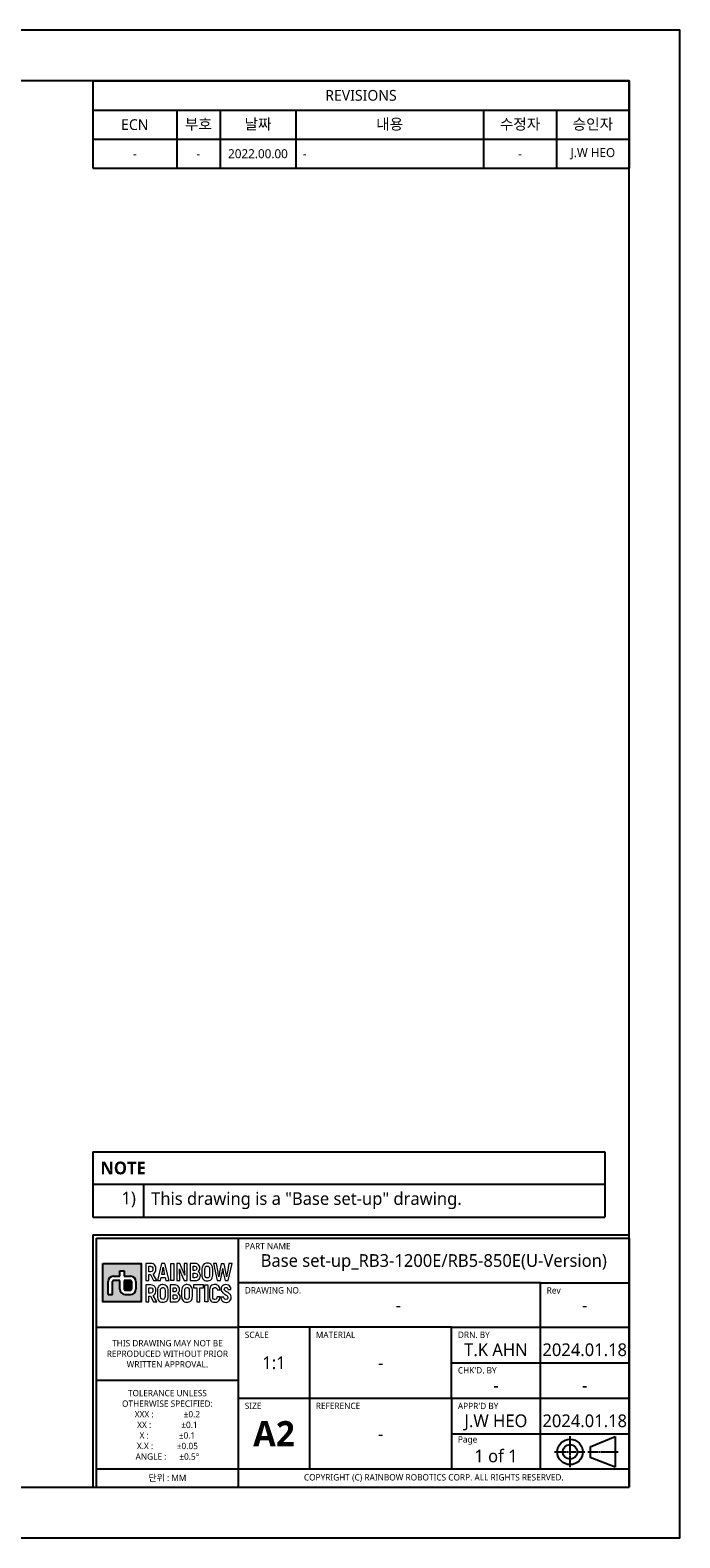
# Model space of a CAD drawing. Header units: millimetres. Extents: x 0 to 4378, y 0 to 2376.
# Tile 207 of 256: x 4197 to 4378, y 0 to 420. Entities that reach past the tile are written whole.
import ezdxf
from ezdxf.enums import TextEntityAlignment as Align

# ---------------------------------------------------------------- set-up
doc = ezdxf.new("R2010")
doc.units = ezdxf.units.MM
doc.header["$LTSCALE"] = 0.2
doc.linetypes.add('CENTER2', pattern=[1.125, 0.75, -0.125, 0.125, -0.125])
for name, color, linetype in [('02_Center Line', 1, 'CENTER2'), ('05_Section Line', 3, 'Continuous'), ('09_Table Line', 2, 'Continuous'), ('10_Drawing Template', 2, 'Continuous')]:
    doc.layers.add(name, color=color, linetype=linetype)
doc.layers.add('14_Mark', color=7, linetype='Continuous', true_color=0xe03c31)
doc.styles.add('Rainbow-2.5 Style', font='malgunsl.ttf')
doc.styles.add('Rainbow-4.0 Style', font='malgunsl.ttf')

# ---------------------------------------------------------------- blocks, each defined once
blk = doc.blocks.new('*T125')
at = {"color": 2, "transparency": 16777216}
for p, q in [((0, 0), (149.49, 0)), ((0, 0), (0, -24.36)), ((149.49, 0), (149.49, -24.36)), ((0, -8.16), (149.49, -8.16)), ((23.4, -8.16), (23.4, -24.36)), ((35.49, -8.16), (35.49, -24.36)), ((56.58, -8.16), (56.58, -24.36)), ((108.89, -8.16), (108.89, -24.36)), ((129.28, -8.16), (129.28, -24.36)), ((0, -16.31), (149.49, -16.31)), ((0, -24.36), (149.49, -24.36))]:
    blk.add_line(p, q, dxfattribs=at)
at = {"transparency": 16777216, "insert": (74.75, -4.08), "char_height": 3, "width": 145.6261, "attachment_point": 5, "style": 'Rainbow-2.5 Style'}
blk.add_mtext('REVISIONS', dxfattribs=at)
at = {"color": 7, "transparency": 16777216, "char_height": 3, "attachment_point": 5, "style": 'Rainbow-2.5 Style'}
for s, insert, width in [('ECN', (11.7, -12.24), 19.5319), ('부호', (29.44, -12.24), 8.2308), ('날짜', (46.04, -12.24), 17.2279), ('내용', (82.74, -12.24), 48.4448), ('수정자', (119.09, -12.24), 16.5265), ('승인자', (139.39, -12.24), 16.3446)]:
    blk.add_mtext(s, dxfattribs=dict(at, insert=insert, width=width))
at = {"color": 4, "transparency": 16777216, "char_height": 2.5, "style": 'Rainbow-2.5 Style'}
for s, insert, width, attachment_point in [('-', (11.7, -20.34), 19.5319, 5), ('-', (29.44, -20.34), 8.2308, 5), ('2022.00.00', (46.04, -20.34), 17.2279, 5), ('-', (58.51, -20.34), 48.4448, 4), ('-', (119.09, -20.34), 16.5265, 5), ('J.W HEO', (139.39, -20.34), 16.3446, 5)]:
    blk.add_mtext(s, dxfattribs=dict(at, insert=insert, width=width, attachment_point=attachment_point))
blk = doc.blocks.new('A$C5c51ae111123')
at = {"layer": '14_Mark'}
h = blk.add_hatch(color=256, dxfattribs=at)
h.dxf.hatch_style = 1
h.paths.add_polyline_path([(443.88, 76.44), (433.14, 76.44), (433.14, 65.7), (443.88, 65.7)])
h.paths.add_polyline_path([(439.1, 74.35), (439.1, 72.86), (440.9, 72.86, -0.414214), (442.38, 71.37), (442.38, 69.27, -0.414214), (440.9, 67.79), (439.39, 67.79, -0.414214), (437.91, 69.27), (437.91, 71.66), (436.12, 71.66, 0.414214), (435.82, 71.37), (435.82, 67.79), (434.63, 67.79), (434.63, 71.37, -0.414214), (436.11, 72.86), (437.91, 72.86), (437.91, 74.35)], flags=16)
h.paths.add_polyline_path([(440.89, 71.66, -0.414214), (441.19, 71.37), (441.19, 69.28, -0.414214), (440.89, 68.98), (439.4, 68.98, -0.414214), (439.1, 69.28), (439.1, 71.66)], flags=0)
h = blk.add_hatch(color=256, dxfattribs=at)
h.dxf.hatch_style = 1
h.paths.add_polyline_path([(441.19, 71.37, 0.414214), (440.89, 71.66), (439.1, 71.66), (439.1, 69.28, 0.414214), (439.4, 68.98), (440.89, 68.98, 0.414214), (441.19, 69.28)])
at = {"linetype": 'Continuous'}
for p, q in [((569.03, 25.37), (576.01, 28.26)), ((569.03, 25.37), (569.03, 22.41)), ((576.01, 28.26), (576.01, 19.67)), ((576.01, 19.67), (569.03, 22.41))]:
    blk.add_line(p, q, dxfattribs=at)
blk.add_lwpolyline([(0, 0), (594, 0), (594, 420), (0, 420)], close=True)
at = {"lineweight": 0}
for points in [[(446.5, 76.44), (445.19, 76.44), (445.19, 71.66), (446.03, 71.66), (446.03, 73.33), (446.41, 73.33)], [(446.49, 75.64), (446.65, 75.62), (446.91, 75.5), (447.06, 75.26), (447.11, 74.89), (447.1, 74.69), (447, 74.37), (446.8, 74.19), (446.49, 74.12), (446.03, 74.12)], [(446.03, 74.12), (446.03, 75.64), (446.49, 75.64)], [(447.77, 75.77), (447.59, 76.03), (447.48, 76.13), (447.21, 76.3), (446.88, 76.4), (446.5, 76.44)], [(447.7, 73.88), (447.85, 74.17), (447.94, 74.5), (447.97, 74.89), (447.96, 75.11), (447.9, 75.47), (447.77, 75.77)], [(450.45, 76.44), (449.55, 76.44), (448.38, 71.66), (449.25, 71.66), (449.44, 72.53), (450.56, 72.53)], [(450.56, 72.53), (450.75, 71.66), (451.62, 71.66), (450.45, 76.44)], [(454.6, 76.44), (453.76, 76.44), (453.76, 71.66), (454.59, 71.66), (454.59, 73.11), (454.58, 73.47), (454.57, 73.83), (454.55, 74.18), (454.52, 74.54), (454.49, 74.88), (454.51, 74.9)], [(455.97, 73.22), (455.94, 73.31), (455.8, 73.68), (455.71, 73.9), (455.59, 74.19), (454.6, 76.44)], [(455.87, 71.66), (456.7, 71.66), (456.7, 76.44)], [(456.7, 76.44), (455.87, 76.44), (455.87, 74.98), (455.88, 74.67), (455.89, 74.33), (455.92, 73.97), (455.95, 73.61), (455.99, 73.24), (455.97, 73.22)], [(458.94, 76.44), (457.55, 76.44), (457.55, 71.66), (458.98, 71.66), (459.05, 71.67), (459.41, 71.72), (459.72, 71.85), (459.99, 72.05), (460.04, 72.1), (460.22, 72.37)], [(458.81, 75.64), (459.08, 75.6), (459.28, 75.41), (459.35, 75.07), (459.31, 74.77), (459.14, 74.55), (458.84, 74.47), (458.38, 74.47)], [(458.38, 74.47), (458.38, 75.64), (458.81, 75.64)], [(460.04, 75.81), (459.85, 76.07), (459.62, 76.26), (459.3, 76.39), (458.94, 76.44)], [(460.04, 74.43), (460.16, 74.74), (460.2, 75.11), (460.2, 75.12), (460.16, 75.49), (460.04, 75.81)], [(462.28, 76.51), (462.08, 76.5), (461.73, 76.44), (461.43, 76.3), (461.18, 76.09), (461.05, 75.92), (460.9, 75.62), (460.81, 75.29), (460.78, 74.9), (460.78, 73.2), (460.79, 72.93), (460.87, 72.58), (460.99, 72.27)], [(460.99, 72.27), (461.18, 72.01), (461.3, 71.89), (461.58, 71.72), (461.91, 71.62), (462.28, 71.59), (462.49, 71.6), (462.84, 71.66), (463.13, 71.81), (463.39, 72.01), (463.52, 72.18), (463.66, 72.47), (463.75, 72.81), (463.78, 73.2), (463.78, 74.9), (463.77, 75.17), (463.7, 75.52), (463.57, 75.83)], [(462.28, 72.39), (462.08, 72.42), (461.84, 72.56), (461.7, 72.82), (461.64, 73.2), (461.64, 74.9), (461.66, 75.17), (461.78, 75.47), (461.98, 75.64), (462.28, 75.71)], [(463.57, 75.83), (463.39, 76.09), (463.26, 76.2), (462.99, 76.38), (462.66, 76.48), (462.28, 76.51)], [(462.28, 75.71), (462.49, 75.68), (462.73, 75.54), (462.87, 75.28), (462.92, 74.9), (462.92, 73.2), (462.9, 72.94), (462.79, 72.64), (462.59, 72.46), (462.28, 72.39)], [(464.85, 76.44), (463.98, 76.44), (465.05, 71.66)], [(465.48, 72.72), (465.46, 72.89), (465.42, 73.2), (465.35, 73.58), (465.28, 74.01), (464.85, 76.44)], [(467.02, 76.36), (466.14, 76.36), (465.72, 74.03), (465.65, 73.61), (465.58, 73.16), (465.53, 72.87), (465.51, 72.72), (465.48, 72.72)], [(467.65, 72.72), (467.64, 72.82), (467.59, 73.08), (467.53, 73.48), (467.44, 74.03), (467.02, 76.36)], [(467.22, 71.66), (468.11, 71.66), (469.18, 76.44)], [(469.18, 76.44), (468.31, 76.44), (467.89, 74.01), (467.83, 73.7), (467.76, 73.31), (467.71, 72.98), (467.68, 72.72), (467.65, 72.72)], [(446.41, 73.33), (447.26, 71.66), (448.18, 71.66), (447.22, 73.48)], [(447.22, 73.48), (447.23, 73.48), (447.49, 73.65), (447.7, 73.88)], [(449.61, 73.33), (449.8, 74.21), (449.82, 74.3), (449.87, 74.61), (449.93, 74.97), (449.99, 75.38), (450.01, 75.38)], [(450.01, 75.38), (450.04, 75.21), (450.1, 74.77), (450.16, 74.44), (450.2, 74.21), (450.39, 73.33), (449.61, 73.33)], [(454.51, 74.9), (454.52, 74.85), (454.61, 74.63), (454.75, 74.26), (454.95, 73.74), (455.87, 71.66)], [(458.85, 73.69), (459.05, 73.67), (459.34, 73.53), (459.43, 73.41), (459.51, 73.06), (459.51, 72.99), (459.42, 72.69), (459.2, 72.51), (458.85, 72.46), (458.38, 72.46)], [(458.38, 72.46), (458.38, 73.69), (458.85, 73.69)], [(460.22, 73.69), (460.05, 73.91), (459.76, 74.11), (459.84, 74.17), (460.04, 74.43)], [(460.22, 72.37), (460.34, 72.69), (460.37, 73.06), (460.34, 73.37), (460.22, 73.69)], [(465.05, 71.66), (465.94, 71.66), (466.34, 73.5), (466.36, 73.62), (466.43, 73.96), (466.48, 74.3), (466.53, 74.67), (466.57, 75.05), (466.6, 75.05)], [(466.6, 75.05), (466.61, 74.9), (466.65, 74.55), (466.69, 74.19), (466.75, 73.84), (466.82, 73.5), (467.22, 71.66)], [(446.5, 70.46), (445.19, 70.46), (445.19, 65.7), (446.03, 65.7), (446.03, 67.36), (446.41, 67.36)], [(446.49, 69.67), (446.65, 69.65), (446.91, 69.53), (447.06, 69.29), (447.11, 68.92), (447.1, 68.71), (447, 68.41), (446.8, 68.22), (446.49, 68.16), (446.03, 68.16)], [(446.03, 68.16), (446.03, 69.67), (446.49, 69.67)], [(446.41, 67.36), (447.26, 65.7), (448.18, 65.7), (447.22, 67.51)], [(447.77, 69.81), (447.59, 70.06), (447.48, 70.16), (447.21, 70.33), (446.88, 70.43), (446.5, 70.46)], [(447.22, 67.51), (447.23, 67.52), (447.49, 67.69), (447.7, 67.91)], [(447.7, 67.91), (447.85, 68.2), (447.94, 68.53), (447.97, 68.93), (447.96, 69.14), (447.9, 69.5), (447.77, 69.81)], [(449.88, 70.55), (449.68, 70.54), (449.33, 70.46), (449.03, 70.33), (448.78, 70.12), (448.64, 69.95), (448.5, 69.66), (448.41, 69.32), (448.38, 68.93), (448.38, 67.23), (448.39, 66.96), (448.46, 66.61), (448.59, 66.3)], [(448.59, 66.3), (448.78, 66.05), (448.9, 65.93), (449.18, 65.76), (449.5, 65.65), (449.88, 65.61), (450.08, 65.62), (450.43, 65.7), (450.73, 65.83), (450.98, 66.05), (451.11, 66.21), (451.26, 66.51), (451.35, 66.84), (451.38, 67.23), (451.38, 68.93), (451.36, 69.2), (451.3, 69.55), (451.17, 69.86)], [(449.88, 66.43), (449.67, 66.45), (449.44, 66.59), (449.29, 66.85), (449.24, 67.23), (449.24, 68.93), (449.26, 69.2), (449.37, 69.5), (449.58, 69.68), (449.88, 69.74)], [(451.17, 69.86), (450.98, 70.12), (450.86, 70.24), (450.58, 70.41), (450.25, 70.51), (449.88, 70.55)], [(449.88, 69.74), (450.09, 69.71), (450.33, 69.57), (450.47, 69.31), (450.51, 68.93), (450.51, 67.23), (450.49, 66.97), (450.38, 66.67), (450.18, 66.48), (449.88, 66.43)], [(453.29, 70.46), (451.89, 70.46), (451.89, 65.7), (453.4, 65.7), (453.76, 65.75), (454.07, 65.87), (454.34, 66.08), (454.38, 66.13), (454.57, 66.4)], [(453.16, 69.67), (453.43, 69.63), (453.63, 69.44), (453.7, 69.1), (453.65, 68.81), (453.49, 68.58), (453.19, 68.51), (452.73, 68.51)], [(452.73, 68.51), (452.73, 69.67), (453.16, 69.67)], [(453.2, 67.72), (453.4, 67.7), (453.69, 67.56), (453.78, 67.44), (453.86, 67.09), (453.86, 67.02), (453.77, 66.72), (453.55, 66.55), (453.2, 66.49), (452.73, 66.49)], [(452.73, 66.49), (452.73, 67.72), (453.2, 67.72)], [(454.39, 69.83), (454.2, 70.11), (453.96, 70.29), (453.65, 70.42), (453.29, 70.46)], [(454.56, 67.72), (454.39, 67.94), (454.11, 68.14), (454.18, 68.2), (454.38, 68.45)], [(454.38, 68.45), (454.51, 68.77), (454.55, 69.14), (454.55, 69.15), (454.51, 69.52), (454.39, 69.83)], [(454.57, 66.4), (454.68, 66.72), (454.72, 67.09), (454.69, 67.4), (454.56, 67.72)], [(456.63, 70.55), (456.43, 70.54), (456.08, 70.46), (455.78, 70.33), (455.53, 70.12), (455.39, 69.95), (455.25, 69.66), (455.16, 69.32), (455.13, 68.93), (455.13, 67.23), (455.14, 66.96), (455.21, 66.61), (455.34, 66.3)], [(455.34, 66.3), (455.53, 66.05), (455.66, 65.93), (455.93, 65.76), (456.26, 65.65), (456.63, 65.61), (456.83, 65.62), (457.18, 65.7), (457.48, 65.83), (457.73, 66.05), (457.87, 66.21), (458.02, 66.51), (458.1, 66.84), (458.13, 67.23), (458.13, 68.93), (458.12, 69.2), (458.05, 69.55), (457.92, 69.86)], [(456.63, 66.43), (456.42, 66.45), (456.19, 66.59), (456.04, 66.85), (455.99, 67.23), (455.99, 68.93), (456.01, 69.2), (456.12, 69.5), (456.33, 69.68), (456.63, 69.74)], [(457.92, 69.86), (457.73, 70.12), (457.61, 70.24), (457.33, 70.41), (457.01, 70.51), (456.63, 70.55)], [(456.63, 69.74), (456.84, 69.71), (457.08, 69.57), (457.22, 69.31), (457.26, 68.93), (457.26, 67.23), (457.25, 66.97), (457.14, 66.67), (456.93, 66.48), (456.63, 66.43)], [(463.05, 69.76), (462.96, 69.43), (462.93, 69.04), (462.93, 67.13), (462.93, 66.93), (463, 66.57), (463.12, 66.26), (463.31, 66.01), (463.39, 65.94), (463.65, 65.76), (463.98, 65.65), (464.36, 65.61), (464.52, 65.62), (464.88, 65.68), (465.19, 65.81), (465.44, 66.01), (465.53, 66.11), (465.7, 66.4)], [(464.36, 70.56), (464.23, 70.56), (463.87, 70.5), (463.56, 70.37), (463.31, 70.17), (463.21, 70.04), (463.05, 69.76)], [(464.36, 66.43), (464.28, 66.43), (464.01, 66.53), (463.85, 66.76), (463.79, 67.13), (463.79, 69.13), (463.87, 69.47), (464.06, 69.68), (464.35, 69.75)], [(464.35, 69.75), (464.53, 69.74), (464.82, 69.58), (464.91, 69.42), (464.99, 69.05), (465.83, 69.05), (465.81, 69.25), (465.74, 69.61), (465.61, 69.92), (465.42, 70.17), (465.34, 70.25), (465.07, 70.42), (464.74, 70.53), (464.36, 70.56)], [(467.49, 70.56), (467.46, 70.56), (467.09, 70.52), (466.77, 70.4), (466.51, 70.21), (466.31, 69.99), (466.18, 69.68), (466.14, 69.32), (466.17, 69.04), (466.28, 68.71), (466.4, 68.51), (466.64, 68.26), (466.8, 68.13), (467.1, 67.92), (467.27, 67.81), (467.56, 67.63), (467.66, 67.56), (467.91, 67.32), (467.95, 67.27), (468.05, 66.95), (468.05, 66.87), (467.91, 66.57), (467.84, 66.51), (467.49, 66.42)], [(468.76, 66.28), (468.89, 66.59), (468.93, 66.94), (468.91, 67.17), (468.83, 67.5), (468.75, 67.65), (468.55, 67.92), (468.45, 68.02), (468.16, 68.24), (468.06, 68.31), (467.76, 68.5), (467.67, 68.54), (467.38, 68.73), (467.35, 68.75), (467.1, 68.99), (466.99, 69.3), (466.99, 69.32), (467.13, 69.63), (467.15, 69.65), (467.49, 69.75)], [(468.69, 69.93), (468.49, 70.19), (468.45, 70.23), (468.19, 70.41), (467.86, 70.52), (467.49, 70.56)], [(467.49, 69.75), (467.72, 69.71), (467.93, 69.52), (468, 69.18), (468.86, 69.18), (468.86, 69.25), (468.81, 69.62), (468.69, 69.93)], [(465.85, 67.11), (465.01, 67.11), (464.97, 66.88), (464.83, 66.6), (464.71, 66.51), (464.36, 66.43)], [(465.7, 66.4), (465.8, 66.72), (465.85, 67.11)], [(466.9, 67.05), (466.04, 67.05), (466.05, 66.91), (466.11, 66.55), (466.24, 66.24), (466.44, 65.98), (466.51, 65.92), (466.78, 65.74), (467.11, 65.64), (467.49, 65.6), (467.61, 65.6), (467.97, 65.66), (468.28, 65.79), (468.54, 65.98), (468.56, 66), (468.76, 66.28)], [(467.49, 66.42), (467.47, 66.42), (467.15, 66.49), (466.97, 66.7), (466.9, 67.05)]]:
    blk.add_lwpolyline(points, dxfattribs=at)
for points in [[(452.08, 76.44), (452.91, 76.44), (452.91, 71.66), (452.08, 71.66), (452.08, 76.44)], [(461.18, 70.46), (458.41, 70.46), (458.41, 69.67), (459.37, 69.67), (459.37, 65.7), (460.23, 65.7), (460.23, 69.67), (461.18, 69.67)], [(461.58, 70.46), (462.42, 70.46), (462.42, 65.7), (461.58, 65.7), (461.58, 70.46)]]:
    blk.add_lwpolyline(points, close=True, dxfattribs=at)
at = {"linetype": 'Continuous'}
for radius in [3.55, 2.04]:
    blk.add_circle((563.39, 23.94), radius, dxfattribs=at)
at = {"layer": '02_Center Line'}
for p, q in [((563.39, 19.68), (563.39, 28.28)), ((559.05, 23.94), (567.65, 23.94)), ((568.33, 23.94), (576.78, 23.94))]:
    blk.add_line(p, q, dxfattribs=at)
at = {"layer": '05_Section Line', "linetype": 'Continuous'}
for q in [(430.37, 14.14), (579.86, 84.43)]:
    blk.add_line((430.37, 84.43), q, dxfattribs=at)
blk.add_lwpolyline([(579.86, 14.14), (579.86, 405.9), (14.14, 405.9), (14.14, 14.14)], close=True, dxfattribs=at)
at = {"layer": '09_Table Line'}
for p, q in [((431.36, 58.69), (431.36, 83.44)), ((431.36, 83.44), (470.96, 83.44)), ((470.96, 14.14), (470.96, 83.44)), ((470.96, 83.44), (579.86, 83.44)), ((579.86, 83.44), (579.86, 14.14)), ((555.11, 71.07), (470.96, 71.07)), ((555.11, 71.07), (579.86, 71.07)), ((555.11, 58.69), (555.11, 71.07)), ((431.36, 58.69), (470.96, 58.69)), ((431.36, 43.84), (431.36, 58.69)), ((530.36, 58.69), (470.96, 58.69)), ((490.76, 58.69), (490.76, 19.09)), ((530.36, 58.69), (555.11, 58.69)), ((530.36, 48.79), (530.36, 58.69)), ((555.11, 48.79), (555.11, 58.69)), ((555.11, 58.69), (579.86, 58.69)), ((530.36, 48.79), (555.11, 48.79)), ((530.36, 38.89), (530.36, 48.79)), ((555.11, 38.89), (555.11, 48.79)), ((555.11, 48.79), (579.86, 48.79)), ((470.96, 43.84), (431.36, 43.84)), ((431.36, 33.12), (431.36, 43.84)), ((470.96, 38.89), (579.86, 38.89)), ((530.36, 38.89), (530.36, 28.99)), ((555.11, 28.99), (555.11, 38.89)), ((431.36, 14.14), (431.36, 33.12)), ((530.36, 28.99), (530.36, 19.09)), ((530.36, 28.99), (555.11, 28.99)), ((555.11, 19.09), (555.11, 28.99)), ((555.11, 28.99), (579.86, 28.99)), ((470.96, 19.09), (431.36, 19.09)), ((579.86, 19.09), (470.96, 19.09)), ((431.36, 14.14), (470.96, 14.14)), ((470.96, 14.14), (579.86, 14.14))]:
    blk.add_line(p, q, dxfattribs=at)
at = {"layer": '14_Mark'}
for p, q in [((436.11, 72.86), (437.91, 72.86)), ((437.91, 71.66), (436.12, 71.66)), ((437.91, 72.86), (437.91, 74.35)), ((437.91, 74.35), (439.1, 74.35)), ((437.91, 69.27), (437.91, 71.66)), ((439.1, 74.35), (439.1, 72.86)), ((439.1, 72.86), (440.9, 72.86)), ((440.89, 71.66), (439.1, 71.66)), ((439.1, 71.66), (439.1, 69.28)), ((434.63, 67.79), (434.63, 71.37)), ((434.63, 67.79), (435.82, 67.79)), ((435.82, 67.79), (435.82, 71.37)), ((439.39, 67.79), (440.9, 67.79)), ((439.4, 68.98), (440.89, 68.98)), ((441.19, 71.37), (441.19, 69.28)), ((442.38, 71.37), (442.38, 69.27))]:
    blk.add_line(p, q, dxfattribs=at)
blk.add_lwpolyline([(433.14, 76.44), (443.88, 76.44), (443.88, 65.7), (433.14, 65.7)], close=True, dxfattribs=at)
for centre, radius, start, end in [((436.11, 71.37), 1.49, 90, 180), ((436.12, 71.37), 0.297, 90, 180), ((440.89, 71.37), 0.297, 0, 90), ((440.9, 71.37), 1.49, 0, 90), ((439.39, 69.27), 1.49, 180, 270), ((439.4, 69.28), 0.297, 180, 270), ((440.89, 69.28), 0.297, 270, 0), ((440.9, 69.27), 1.49, 270, 0)]:
    blk.add_arc(centre, radius, start, end, dxfattribs=at)
at = {"color": 2, "linetype": 'Continuous', "char_height": 1.7679, "width": 39.6, "attachment_point": 5, "style": 'Rainbow-4.0 Style'}
for s, insert in [('{\\C256;THIS DRAWING MAY NOT BE \\PREPRODUCED WITHOUT PRIOR \\PWRITTEN APPROVAL.}', (451.16, 51.27)), ('{\\C256;TOLERANCE UNLESS \\POTHERWISE SPECIFIED:\\PXXX :              %%P0.2\\PXX :              %%P0.1  \\PX :              %%P0.1\\PX.X :           %%P0.05\\PANGLE :      %%P0.5%%D}', (451.16, 31.47)), ('{\\C256;단위 : MM}', (451.16, 16.62))]:
    blk.add_mtext(s, dxfattribs=dict(at, insert=insert))
at = {"insert": (480.86, 28.99), "char_height": 7.0714, "width": 19.8, "attachment_point": 5, "style": 'Rainbow-4.0 Style'}
blk.add_mtext('{\\fMalgun Gothic|b1|i0|c129|p50;A2}', dxfattribs=at)
at = {"linetype": 'Continuous', "insert": (525.41, 16.67), "char_height": 1.7679, "width": 108.9, "attachment_point": 5, "style": 'Rainbow-4.0 Style'}
blk.add_mtext('COPYRIGHT (C) RAINBOW ROBOTICS CORP. ALL RIGHTS RESERVED.', dxfattribs=at)
at = {"linetype": 'Continuous', "style": 'Rainbow-4.0 Style'}
for tag, p in [('PART_NAME', (525.41, 77.26)), ('DRAWING_NO', (515.51, 64.88)), ('REV', (567.48, 64.88)), ('제도', (542.73, 52.41)), ('SCALE', (480.86, 48.79)), ('MATERIAL', (510.56, 48.79)), ('DATE_1', (567.48, 52.41)), ('검도', (542.73, 42.51)), ('DATE_2', (567.48, 42.51)), ('승인', (542.73, 32.61)), ('DATE_3', (567.48, 32.61)), ('REFERENCE', (510.56, 28.99)), ('PAGE', (542.73, 22.81))]:
    blk.add_attdef(tag, text='', height=3.54, dxfattribs=at).set_placement(p, align=Align.MIDDLE_CENTER)
at = {"layer": '10_Drawing Template', "linetype": 'Continuous', "attachment_point": 7, "style": 'Rainbow-4.0 Style'}
for s, insert, char_height in [('PART NAME', (472.73, 80.4), 1.768), ('DRAWING NO.', (472.73, 68.03), 1.7679), ('Rev', (556.88, 68.03), 1.768), ('SCALE', (472.73, 55.65), 1.768), ('MATERIAL', (492.53, 55.65), 1.768), ('DRN. BY', (532.13, 55.65), 1.768), ("CHK'D. BY", (532.13, 45.75), 1.768), ('SIZE', (472.73, 35.85), 1.768), ('REFERENCE', (492.53, 35.85), 1.768), ("APPR'D BY", (532.13, 35.85), 1.768), ('Page', (532.13, 25.95), 1.768)]:
    blk.add_mtext(s, dxfattribs=dict(at, insert=insert, char_height=char_height))
blk = doc.blocks.new('*T126')
at = {"color": 251, "transparency": 16777216}
for p, q in [((0, 0), (142.74, 0)), ((0, 0), (0, -18.17)), ((142.74, 0), (142.74, -18.17)), ((0, -8.93), (142.74, -8.93)), ((0, -8.98), (142.74, -8.98)), ((14.14, -8.98), (14.14, -18.17)), ((0, -18.17), (142.74, -18.17))]:
    blk.add_line(p, q, dxfattribs=at)
at = {"transparency": 16777216, "style": 'Rainbow-2.5 Style'}
for s, insert, char_height, width, attachment_point in [('{\\fMalgun Gothic|b1|i0|c129|p50;NOTE}', (2.12, -4.48), 3.5357, 138.4955, 4), ('1)', (12.02, -11.08), 3.536, 9.9, 3), ('This drawing is a "Base set-up" drawing.', (16.26, -13.56), 3.5357, 124.3526, 4)]:
    blk.add_mtext(s, dxfattribs=dict(at, insert=insert, char_height=char_height, width=width, attachment_point=attachment_point))

msp = doc.modelspace()

# ---------------------------------------------------------------- block references
msp.add_blockref('A$C5c51ae111123', (3784, 0)).add_auto_attribs({'승인': 'J.W HEO', '검도': '-', '제도': 'T.K AHN', 'REV': '-', 'PART_NAME': 'Base set-up_RB3-1200E/RB5-850E(U-Version)', 'DRAWING_NO': '-', 'SCALE': '1:1', 'MATERIAL': '-', 'REFERENCE': '-', 'PAGE': '1 of 1', 'DATE_1': '2024.01.18', 'DATE_2': '-', 'DATE_3': '2024.01.18'})
for name, p in [('*T125', (4214.367, 405.9)), ('*T126', (4214.367, 107.486))]:
    msp.add_blockref(name, p)

doc.saveas('drawing.dxf')
